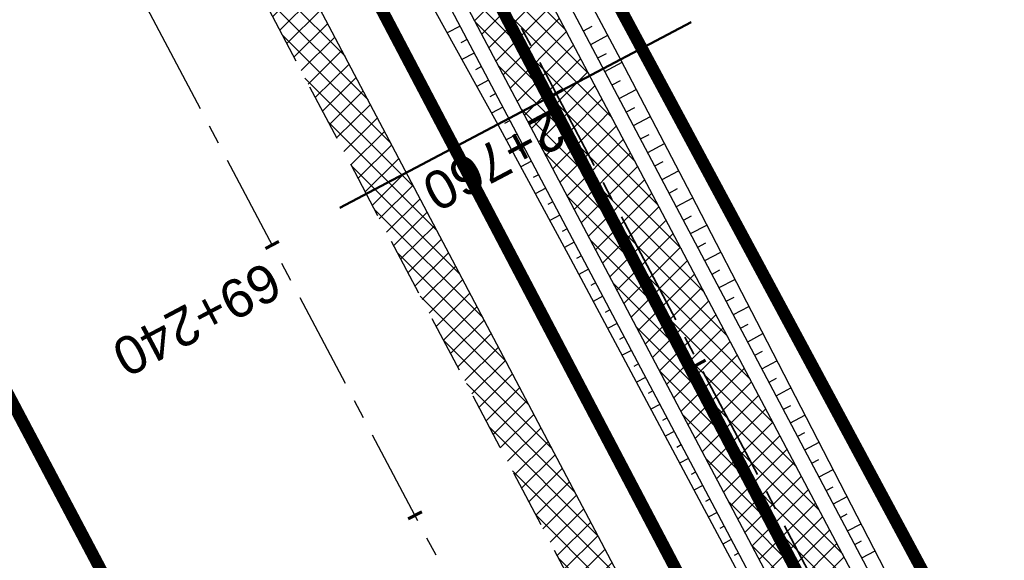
# Model space of a CAD drawing. Header units: metres. Extents: x 7529682 to 7533711, y 5721195 to 5727842.
# Tile 47 of 232: x 7530985 to 7531018, y 5725346 to 5725364. Entities that reach past the tile are written whole.
import ezdxf

# ---------------------------------------------------------------- set-up
doc = ezdxf.new("R2010")
doc.units = ezdxf.units.M
for name, pattern in [('817-dzialki-09-05-04$0$HIDDEN', [0.375, 0.25, -0.125]), ('ACAD_ISO05W100', [33, 24, -3, 0, -3, 0, -3]), ('CENTER', [50.800000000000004, 31.75, -6.35, 6.35, -6.35]), ('CENTER2', [28.575000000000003, 19.05, -3.175, 3.175, -3.175]), ('HIDDEN', [9.524999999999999, 6.35, -3.175])]:
    doc.linetypes.add(name, pattern=pattern)
for name, color, linetype in [('C-DROGI-SYTUACJA', 7, 'Continuous'), ('C-DROGI-SYTUACJA-ETYKIETY', 7, 'Continuous'), ('D-hatch-pobocza', 131, 'Continuous'), ('D-pobocza', 60, 'Continuous'), ('D-rowy', 160, 'Continuous'), ('D-skarpa', 2, 'Continuous'), ('D-skarpa-kreskowanie', 2, 'Continuous')]:
    doc.layers.add(name, color=color, linetype=linetype)
for name, color, linetype, lineweight, true_color in [('D-hatch-ciag-pieszo-rowerowy', 7, 'Continuous', 13, 0xff9f80), ('D-LR-etap-III', 7, '817-dzialki-09-05-04$0$HIDDEN', 50, 0x00008f), ('D-przekroje-pop', 7, 'Continuous', 50, 0x000099)]:
    doc.layers.add(name, color=color, linetype=linetype, lineweight=lineweight, true_color=true_color)
for name, color, linetype, lineweight in [('D-krawędzie', 3, 'Continuous', 30), ('D-obrzeża', 2, 'Continuous', 30), ('D-oś', 10, 'CENTER', 30), ('D-pas-drogowy', 7, 'ACAD_ISO05W100', 50)]:
    doc.layers.add(name, color=color, linetype=linetype, lineweight=lineweight)
doc.layers.add('poprzeczki', color=7, linetype='Continuous', true_color=0x0000c7)
doc.styles.get("Standard").update_dxf_attribs({"font": 'arial.ttf'})
pattern_1 = [(45, (0, 0), (-0.3367596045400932, 0.3367596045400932), []), (135, (0, 0), (-0.3367596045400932, -0.3367596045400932), [])]

# ---------------------------------------------------------------- blocks, each defined once
blk = doc.blocks.new('AeccTickLine')
at = {"color": 0, "linetype": 'ByBlock', "lineweight": -2}
blk.add_line((0, 1), (-3.673819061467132e-16, -1), dxfattribs=at)

msp = doc.modelspace()

# ---------------------------------------------------------------- hatches: boundary and pattern name
at = {"layer": 'D-hatch-ciag-pieszo-rowerowy'}
h = msp.add_hatch(dxfattribs=at)
h.set_pattern_fill('ANSI37', color=256, scale=0.15, style=0)
h.set_pattern_definition(pattern_1)
h.paths.add_polyline_path([(7530966.879462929, 5725432.356719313), (7530965.548938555, 5725432.200093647), (7530999.632559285, 5725367.556271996), (7531003.472406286, 5725360.288630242), (7531004.677325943, 5725360.68387123), (7531000.738279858, 5725368.139266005)])
h.paths.add_polyline_path([(7530965.548938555, 5725432.200093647), (7530964.218414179, 5725432.043467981), (7530998.526838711, 5725366.973277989), (7531002.267486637, 5725359.893389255), (7531003.472406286, 5725360.288630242), (7530999.632559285, 5725367.556271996)])
h = msp.add_hatch(dxfattribs=at)
h.set_pattern_fill('ANSI37', color=256, scale=0.15, style=0)
h.set_pattern_definition(pattern_1)
h.paths.add_polyline_path([(7531004.677325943, 5725360.68387123), (7531003.472406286, 5725360.288630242), (7531020.529814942, 5725328.004235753, 0.004066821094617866), (7531022.844591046, 5725323.708047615), (7531032.807949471, 5725305.571049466, -0.004228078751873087), (7531035.213067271, 5725301.103738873), (7531043.691046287, 5725285.0324603), (7531044.821508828, 5725285.568551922), (7531036.313724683, 5725301.696330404, 0.004228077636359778), (7531033.908607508, 5725306.163639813), (7531023.945058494, 5725324.300984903, -0.004066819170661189), (7531021.630283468, 5725328.597170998)])
h.paths.add_polyline_path([(7531003.472406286, 5725360.288630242), (7531002.267486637, 5725359.893389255), (7531019.429347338, 5725327.41129882, 0.004066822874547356), (7531021.74412444, 5725323.115108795), (7531031.707290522, 5725304.978460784, -0.00422807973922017), (7531034.112408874, 5725300.511149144), (7531042.560583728, 5725284.49636867), (7531043.691046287, 5725285.0324603), (7531035.213067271, 5725301.103738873, 0.004228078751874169), (7531032.807949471, 5725305.571049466), (7531022.844591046, 5725323.708047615, -0.004066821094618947), (7531020.529814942, 5725328.004235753)])
at = {"layer": 'D-hatch-pobocza'}
h = msp.add_hatch(dxfattribs=at)
h.set_pattern_fill('ANSI37', color=256, scale=0.15, style=0)
h.set_pattern_definition(pattern_1)
h.paths.add_polyline_path([(7531057.009999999, 5725246.72), (7531044.19, 5725271.11), (7531030.969999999, 5725296.42), (7531019.37, 5725318.31), (7531007.54, 5725340.71), (7530994.469999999, 5725365.47), (7530982.58, 5725387.65), (7530971.809999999, 5725408.22), (7530959.96, 5725430.76), (7530944.54, 5725460.14), (7530935.92, 5725477.07), (7530923.099999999, 5725500.31), (7530908, 5725529.49), (7530889.658288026, 5725563.375066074), (7530889.585888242, 5725561.256865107), (7530918.171722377, 5725507.178125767), (7530950.162943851, 5725446.305402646), (7530993.419108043, 5725364.264712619), (7531022.766433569, 5725308.719304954), (7531053.80955549, 5725249.872416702), (7531081.165622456, 5725197.874670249), (7531103.902359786, 5725154.540603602), (7531128.123220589, 5725108.448161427), (7531149.321390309, 5725068.209396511), (7531151.44, 5725067.36), (7531152.004139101, 5725067.286014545), (7531141.2, 5725086.69), (7531129.87, 5725108.78), (7531118.46, 5725130.11), (7531107.389999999, 5725151.39), (7531095.36, 5725174.01), (7531083.61, 5725196.49), (7531071.559999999, 5725218.8)])

# ---------------------------------------------------------------- linework, layer by layer
at = {"layer": 'C-DROGI-SYTUACJA', "color": 10, "linetype": 'CENTER2', "lineweight": 35, "ltscale": 0.2}
msp.add_lwpolyline([(7530894.635661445, 5725580.10218264), (7530904.400482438, 5725561.506014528, -0.1127731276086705), (7530906.681458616, 5725552.894425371), (7530906.772838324, 5725550.233635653, 0.1134663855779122), (7530910.232589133, 5725537.243580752), (7530924.3855969, 5725510.468891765), (7530956.378346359, 5725449.593261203), (7530999.632559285, 5725367.556271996), (7531020.529814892, 5725328.004235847, 0.004066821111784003), (7531022.844591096, 5725323.708047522), (7531022.844591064, 5725323.708047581), (7531032.807949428, 5725305.571049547, -0.004228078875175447), (7531035.213067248, 5725301.103738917), (7531059.943841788, 5725254.222853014, -0.00440054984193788)], format="xyb", dxfattribs=at)
at = {"layer": 'D-krawędzie', "linetype": 'HIDDEN', "ltscale": 0.3, "flags": 128}
msp.add_lwpolyline([(7530572.009999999, 5726166.06), (7530620.380949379, 5726072.761487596), (7530641.555222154, 5726032.007915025), (7530660.960861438, 5725995.070069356), (7530689.128213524, 5725941.540167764), (7530707.335918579, 5725907.031820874), (7530725.255781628, 5725873.092686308), (7530743.969545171, 5725837.653904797), (7530770.526708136, 5725787.119408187), (7530787.864146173, 5725754.266918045), (7530809.897571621, 5725712.541613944), (7530824.739035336, 5725684.389287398), (7530840.856259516, 5725653.693092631), (7530860.675070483, 5725616.154465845), (7530865.283000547, 5725607.394015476), (7530878.050274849, 5725583.079962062), (7530918.171722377, 5725507.178125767), (7530950.162943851, 5725446.305402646), (7530993.419108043, 5725364.264712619), (7531022.766433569, 5725308.719304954), (7531053.80955549, 5725249.872416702), (7531081.165622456, 5725197.874670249), (7531103.902359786, 5725154.540603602), (7531128.123220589, 5725108.448161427), (7531149.3, 5725068.249999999), (7531167.380094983, 5725033.766927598), (7531197.164745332, 5724976.987689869), (7531228.151004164, 5724918.034426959), (7531253.152837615, 5724870.491119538), (7531286.7961686, 5724806.653565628), (7531306.739858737, 5724768.664832), (7531335.094443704, 5724714.652299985), (7531357.3191504, 5724672.438740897), (7531373.644908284, 5724641.454376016), (7531392.161870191, 5724605.998675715), (7531418.480331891, 5724555.852756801), (7531439.726902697, 5724515.582472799), (7531468.399107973, 5724461.077223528), (7531491.782023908, 5724416.527754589), (7531531.990296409, 5724339.832565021), (7531557.226635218, 5724291.658956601), (7531569.851546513, 5724267.577443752), (7531591.375556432, 5724226.547822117), (7531610.003879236, 5724191.103071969), (7531616.882991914, 5724177.998849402), (7531629.984986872, 5724153.025496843), (7531641.006768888, 5724132.021778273), (7531664.906257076, 5724087.616922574), (7531677.64401952, 5724064.785715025), (7531683.112433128, 5724054.988140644), (7531686.752875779, 5724048.180044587), (7531695.447538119, 5724031.696667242), (7531703.748818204, 5724015.917210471), (7531709.214143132, 5724005.513965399), (7531719.388607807, 5723986.14687362), (7531726.295217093, 5723973.000144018), (7531732.740794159, 5723960.735633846), (7531735.13, 5723956.19)], dxfattribs=at)
at = {"layer": 'D-LR-etap-III', "ltscale": 10, "flags": 128}
msp.add_lwpolyline([(7531750.474471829, 5723895.103125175, 0.4, 0.4, 0), (7531750.505, 5723895.13, 0.4, 0.4, 0), (7531682.71, 5724022.92, 0.4, 0.4, 0), (7531619.177023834, 5724147.203692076, 0.4, 0.4, 0), (7531592.308960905, 5724198.48863389, 0.4, 0.4, 0), (7531553.263875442, 5724272.918564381, 0.4, 0.4, 0), (7531504.019999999, 5724366.79, 0.4, 0.4, 0), (7531482.09, 5724407.62, 0.4, 0.4, 0), (7531412.350402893, 5724541.182759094, 0.4, 0.4, 0), (7531388.463669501, 5724586.929768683, 0.4, 0.4, 0), (7531345.12, 5724669.94, 0.4, 0.4, 0), (7531127.66, 5725081.67, 0.4, 0.4, 0), (7531059.253139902, 5725211.040795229, 0.4, 0.4, 0), (7531008.007244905, 5725307.953830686, 0.4, 0.4, 0), (7530964.181635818, 5725390.835555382, 0.4, 0.4, 0), (7530914.557354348, 5725484.683561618, 0.4, 0.4, 0), (7530865.243241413, 5725577.493975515, 0.4, 0.4, 0), (7530840.085257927, 5725624.058651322, 0.4, 0.4, 0), (7530802.559525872, 5725694.924584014, 0.4, 0.4, 0), (7530755.54, 5725787.51, 0.4, 0.4, 0), (7530708.717810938, 5725876.303221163, 0.4, 0.4, 0), (7530695.12, 5725902.09, 0.4, 0.4, 0), (7530642.91397006, 5726001.07839487, 0.4, 0.4, 0), (7530634.934723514, 5726016.146615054, 0.4, 0.4, 0), (7530610.820000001, 5726061.929999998, 0.4, 0.4, 0), (7530610.820000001, 5726061.929999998, 0.4, 0.4, 0), (7530607.21, 5726063.51, 0.4, 0.4, 0), (7530597.42, 5726080.68, 0.4, 0.4, 0), (7530591.16, 5726088.44, 0.4, 0.4, 0), (7530581.28, 5726107.21, 0.4, 0.4, 0), (7530571.29, 5726130.56, 0.4, 0.4, 0), (7530549.554994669, 5726171.527317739, 0.4, 0.4, 0), (7530531.014309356, 5726206.473807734, 0.4, 0.4, 0), (7530516.461208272, 5726236.016618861, 0.4, 0.4, 0), (7530500.798929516, 5726266.141265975, 0.4, 0.4, 0), (7530491.349999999, 5726283.94, 0.4, 0.4, 0), (7530482.4, 5726303.41, 0.4, 0.4, 0), (7530482.4, 5726303.41, 0.4, 0.4, 0), (7530450.41, 5726357.28, 0.4, 0.4, 0), (7530397.759396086, 5726458.499907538, 0.4, 0.4, 0), (7530334.707815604, 5726583.664702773, 0.4, 0.4, 0), (7530303.939274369, 5726645.167943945, 0.4, 0.4, 0), (7530300.509779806, 5726651.777515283, 0.4, 0.4, 0), (7530289.213532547, 5726671.966724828, 0.4, 0.4, 0), (7530281.54, 5726685.57, 0.4, 0.4, 0), (7530261.37085633, 5726724.163374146, 0.4, 0.4, 0), (7530254.03, 5726738.21, 0.4, 0.4, 0), (7530197.219999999, 5726845.06, 0.4, 0.4, 0), (7530194.71, 5726849.15, 0.4, 0.4, 0), (7530195.92, 5726850.75, 0.4, 0.4, 0), (7530170.546669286, 5726892.961489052, 0.4, 0.4, 0), (7530143.174718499, 5726945.065838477, 0.4, 0.4, 0), (7530105.059999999, 5727018.32, 0.4, 0.4, 0), (7530100.059999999, 5727027.16, 0.4, 0.4, 0), (7530062.318670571, 5727099.625398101, 0.4, 0.4, 0), (7530015.378537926, 5727189.420463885, 0.4, 0.4, 0), (7529983.207960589, 5727250.206596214, 0.4, 0.4, 0), (7529953.284293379, 5727306.74720398, 0.4, 0.4, 0), (7529900.67053443, 5727406.15903814, 0.4, 0.4, 0), (7529890.630239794, 5727425.131178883, 0.4, 0.4, 0), (7529875.155383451, 5727454.426350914, 0.4, 0.4, 0), (7529857.560096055, 5727487.787346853, 0.4, 0.4, 0), (7529835.194401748, 5727530.19312405, 0.4, 0.4, 0), (7529811.740544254, 5727574.662079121, 0.4, 0.4, 0), (7529792.101859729, 5727611.922638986, 0.4, 0.4, 0), (7529768.066117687, 5727657.469613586, 0.4, 0.4, 0), (7529755.210566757, 5727682.131373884, 0.4, 0.4, 0), (7529753.309999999, 5727681.13, 0.4, 0.4, 0), (7529739.21, 5727707.77, 0.4, 0.4, 0), (7529735.394745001, 5727711.251990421, 0.4, 0.4, 0), (7529725.42, 5727730.2, 0.4, 0.4, 0), (7529723.55, 5727729.88, 0.4, 0.4, 0), (7529695.566668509, 5727782.932080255, 0.4, 0.4, 0), (7529717.67971874, 5727794.024357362, 0.4, 0.4, 0), (7529736.274870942, 5727758.647400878, 0.4, 0.4, 0), (7529736.274870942, 5727758.647400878, 0.4, 0.4, 0), (7529744.511003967, 5727750.406106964, 0.4, 0.4, 0), (7529744.511003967, 5727750.406106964, 0.4, 0.4, 0), (7529750.282568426, 5727738.549848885, 0.4, 0.4, 0), (7529777.108510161, 5727687.569424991, 0.4, 0.4, 0), (7529796.51537536, 5727651.329932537, 0.4, 0.4, 0), (7529814.937945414, 5727616.793170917, 0.4, 0.4, 0), (7529839.006722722, 5727572.303976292, 0.4, 0.4, 0), (7529860.617626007, 5727532.509108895, 0.4, 0.4, 0), (7529882.348967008, 5727491.504261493, 0.4, 0.4, 0), (7529904.865139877, 5727449.096370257, 0.4, 0.4, 0), (7529920.747384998, 5727418.884773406, 0.4, 0.4, 0), (7529946.676504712, 5727368.547487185, 0.4, 0.4, 0), (7529972.024701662, 5727320.573310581, 0.4, 0.4, 0), (7529987.740014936, 5727290.153392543, 0.4, 0.4, 0), (7529996.497385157, 5727273.661630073, 0.4, 0.4, 0), (7530017.541471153, 5727234.202689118, 0.4, 0.4, 0), (7530033.053657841, 5727204.864166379, 0.4, 0.4, 0), (7530051.622983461, 5727170.222745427, 0.4, 0.4, 0), (7530069.276612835, 5727137.015751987, 0.4, 0.4, 0), (7530089.385386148, 5727097.533639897, 0.4, 0.4, 0), (7530109.712512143, 5727060.746615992, 0.4, 0.4, 0), (7530136.769722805, 5727011.640131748, 0.4, 0.4, 0), (7530162.446686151, 5726962.743777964, 0.4, 0.4, 0), (7530187.674104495, 5726916.992101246, 0.4, 0.4, 0), (7530207.820739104, 5726879.335323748, 0.4, 0.4, 0), (7530230.625609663, 5726834.518686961, 0.4, 0.4, 0), (7530262.288093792, 5726776.61832811, 0.4, 0.4, 0), (7530277.509672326, 5726760.213143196, 0.4, 0.4, 0), (7530286.036865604, 5726744.106684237, 0.4, 0.4, 0), (7530288.097472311, 5726735.884066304, 0.4, 0.4, 0), (7530290.393870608, 5726725.046963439, 0.4, 0.4, 0), (7530296.17664807, 5726713.582980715, 0.4, 0.4, 0), (7530302.726195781, 5726701.18226779, 0.4, 0.4, 0), (7530325.685047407, 5726657.466383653, 0.4, 0.4, 0), (7530343.243978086, 5726623.648592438, 0.4, 0.4, 0), (7530360.229820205, 5726591.746871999, 0.4, 0.4, 0), (7530383.20855044, 5726548.059469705, 0.4, 0.4, 0), (7530406.017875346, 5726503.605514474, 0.4, 0.4, 0), (7530427.464919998, 5726462.620289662, 0.4, 0.4, 0), (7530447.9278544, 5726424.388014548, 0.4, 0.4, 0), (7530471.126878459, 5726379.920667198, 0.4, 0.4, 0), (7530490.501003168, 5726343.033350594, 0.4, 0.4, 0), (7530509.499458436, 5726306.733076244, 0.4, 0.4, 0), (7530529.890269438, 5726267.244072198, 0.4, 0.4, 0), (7530543.852446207, 5726238.990319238, 0.4, 0.4, 0), (7530554.808897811, 5726218.943990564, 0.4, 0.4, 0), (7530559.027108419, 5726212.223286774, 0.4, 0.4, 0), (7530563.060988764, 5726206.409670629, 0.4, 0.4, 0), (7530566.93354971, 5726200.463543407, 0.4, 0.4, 0), (7530569.771022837, 5726194.901501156, 0.4, 0.4, 0), (7530571.47319415, 5726191.282350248, 0.4, 0.4, 0), (7530572.839142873, 5726188.024533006, 0.4, 0.4, 0), (7530575.295071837, 5726182.034664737, 0.4, 0.4, 0), (7530579.736851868, 5726173.306070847, 0.4, 0.4, 0), (7530583.3, 5726167.41, 0.4, 0.4, 0), (7530593.4, 5726163.33, 0.4, 0.4, 0), (7530598.618375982, 5726155.264489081, 0.4, 0.4, 0), (7530608.258304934, 5726140.497132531, 0.4, 0.4, 0), (7530603.269999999, 5726136.83, 0.4, 0.4, 0), (7530606.53, 5726131.84, 0.4, 0.4, 0), (7530604.239057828, 5726124.21679044, 0.4, 0.4, 0), (7530605.847136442, 5726121.630127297, 0.4, 0.4, 0), (7530608.971611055, 5726116.164124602, 0.4, 0.4, 0), (7530618.114293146, 5726097.791111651, 0.4, 0.4, 0), (7530651.213125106, 5726034.959524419, 0.4, 0.4, 0), (7530670.243741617, 5725998.61095082, 0.4, 0.4, 0), (7530698.075474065, 5725945.952624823, 0.4, 0.4, 0), (7530716.505955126, 5725911.3051464, 0.4, 0.4, 0), (7530735.223454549, 5725875.667401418, 0.4, 0.4, 0), (7530752.504235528, 5725842.154920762, 0.4, 0.4, 0), (7530778.310652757, 5725793.501254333, 0.4, 0.4, 0), (7530797.499961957, 5725756.381811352, 0.4, 0.4, 0), (7530812.518974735, 5725728.28874362, 0.4, 0.4, 0), (7530820.039295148, 5725713.160404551, 0.4, 0.4, 0), (7530822.422446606, 5725710.193574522, 0.4, 0.4, 0), (7530833.154893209, 5725688.800634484, 0.4, 0.4, 0), (7530849.629354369, 5725656.158601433, 0.4, 0.4, 0), (7530867.98290276, 5725621.963939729, 0.4, 0.4, 0), (7530872.629809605, 5725612.88760475, 0.4, 0.4, 0), (7530880.354488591, 5725597.594500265, 0.4, 0.4, 0), (7530883.839446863, 5725593.389159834, 0.4, 0.4, 0), (7530891.782113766, 5725587.763349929, 0.4, 0.4, 0), (7530895.038670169, 5725584.280746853, 0.4, 0.4, 0), (7530897.033644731, 5725580.941110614, 0.4, 0.4, 0), (7530900.951646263, 5725579.945856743, 0.4, 0.4, 0), (7530904.80970798, 5725571.977328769, 0.4, 0.4, 0), (7530903.682362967, 5725568.566434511, 0.4, 0.4, 0), (7530908.900614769, 5725558.844845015, 0.4, 0.4, 0), (7530910.252030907, 5725545.671606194, 0.4, 0.4, 0), (7530912.872986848, 5725538.645543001, 0.4, 0.4, 0), (7530945.278171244, 5725478.464284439, 0.4, 0.4, 0), (7530959.692318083, 5725450.24628822, 0.4, 0.4, 0), (7531002.82670893, 5725368.192370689, 0.4, 0.4, 0), (7531044.703532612, 5725290.314293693, 0.4, 0.4, 0), (7531064.098839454, 5725253.212562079, 0.4, 0.4, 0), (7531083.010253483, 5725216.677517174, 0.4, 0.4, 0), (7531113.013137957, 5725158.465613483, 0.4, 0.4, 0), (7531137.364304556, 5725113.07076138, 0.4, 0.4, 0), (7531150.830830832, 5725086.711759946, 0.4, 0.4, 0), (7531159.745663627, 5725076.640848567, 0.4, 0.4, 0), (7531166.309999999, 5725074.58, 0.4, 0.4, 0), (7531172.29, 5725062.58, 0.4, 0.4, 0), (7531170.589828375, 5725055.605912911, 0.4, 0.4, 0), (7531173.732823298, 5725044.080706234, 0.4, 0.4, 0), (7531215.342008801, 5724964.859648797, 0.4, 0.4, 0), (7531238.054496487, 5724921.684649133, 0.4, 0.4, 0), (7531262.389821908, 5724875.282876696, 0.4, 0.4, 0), (7531295.587160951, 5724811.265731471, 0.4, 0.4, 0), (7531348.487908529, 5724712.362812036, 0.4, 0.4, 0), (7531363.740817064, 5724682.68394264, 0.4, 0.4, 0), (7531366.986905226, 5724675.865317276, 0.4, 0.4, 0), (7531382.541261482, 5724646.110625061, 0.4, 0.4, 0), (7531401.299165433, 5724610.874551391, 0.4, 0.4, 0), (7531428.964837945, 5724558.862274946, 0.4, 0.4, 0), (7531449.111202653, 5724520.397801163, 0.4, 0.4, 0), (7531477.292992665, 5724465.831467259, 0.4, 0.4, 0), (7531500.996290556, 5724421.112506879, 0.4, 0.4, 0), (7531512.121834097, 5724400.549045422, 0.4, 0.4, 0), (7531513.78163794, 5724396.757451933, 0.4, 0.4, 0), (7531526.32, 5724379.39, 0.4, 0.4, 0), (7531566.783642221, 5724302.73628205, 0.4, 0.4, 0), (7531578.579156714, 5724282.774819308, 0.4, 0.4, 0), (7531584.232619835, 5724273.111246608, 0.4, 0.4, 0), (7531590.109283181, 5724263.508189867, 0.4, 0.4, 0), (7531593.027899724, 5724258.771479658, 0.4, 0.4, 0), (7531595.711841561, 5724254.226824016, 0.4, 0.4, 0), (7531601.659976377, 5724243.898197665, 0.4, 0.4, 0), (7531606.097733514, 5724235.986407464, 0.4, 0.4, 0), (7531609.382207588, 5724230.799061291, 0.4, 0.4, 0), (7531611.580260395, 5724227.671180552, 0.4, 0.4, 0), (7531612.707802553, 5724225.86410867, 0.4, 0.4, 0), (7531618.665224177, 5724214.480919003, 0.4, 0.4, 0), (7531619.885522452, 5724212.333950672, 0.4, 0.4, 0), (7531620.931818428, 5724210.787064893, 0.4, 0.4, 0), (7531623.518605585, 5724207.111542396, 0.4, 0.4, 0), (7531626.143926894, 5724203.61306897, 0.4, 0.4, 0), (7531632.022984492, 5724196.485954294, 0.4, 0.4, 0), (7531653.949089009, 5724152.617641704, 0.4, 0.4, 0), (7531656.750690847, 5724143.103797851, 0.4, 0.4, 0), (7531659.61440691, 5724133.254504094, 0.4, 0.4, 0), (7531661.627147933, 5724128.646047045, 0.4, 0.4, 0.01093811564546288), (7531674.314987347, 5724101.43546424, 0.4, 0.4, 0), (7531685.137626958, 5724081.408252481, 0.4, 0.4, 0), (7531692.159945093, 5724066.277333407, 0.4, 0.4, 0), (7531699.662164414, 5724051.388120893, 0.4, 0.4, 0), (7531704.480624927, 5724040.808561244, 0.4, 0.4, 0), (7531704.480624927, 5724040.808561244, 0.4, 0.4, 0), (7531704.401251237, 5724037.368913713, 0.4, 0.4, 0), (7531720.383609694, 5724003.441317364, 0.4, 0.4, 0), (7531728.79890528, 5723986.206298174, 0.4, 0.4, 0), (7531733.237926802, 5723977.192631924, 0.4, 0.4, 0), (7531736.750027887, 5723969.505210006, 0.4, 0.4, 0), (7531737.336143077, 5723968.518916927, 0.4, 0.4, 0), (7531738.285051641, 5723967.699360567, 0.4, 0.4, 0), (7531742.180915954, 5723962.346428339, 0.4, 0.4, 0), (7531744.286141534, 5723958.615526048, 0.4, 0.4, 0), (7531755.393260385, 5723944.192617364, 0.4, 0.4, 0), (7531758.69, 5723936.76, 0.4, 0.4, 0), (7531780.08, 5723929.25, 0.4, 0.4, 0), (7531792.611989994, 5723906.337708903, 0.4, 0.4, 0), (7531792.611989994, 5723906.337708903, 0.4, 0.4, 0), (7531756.962094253, 5723883.055323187, 0.4, 0.4, 0), (7531750.46, 5723895.130000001, 0.4, 0.4, 0), (7531750.46, 5723895.130000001, 0, 0, 0)], format="xyseb", dxfattribs=at)
at = {"layer": 'D-obrzeża'}
for points in [[(7531061.054571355, 5725254.796351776), (7531036.313724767, 5725301.696330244, 0.00422807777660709), (7531033.908607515, 5725306.163639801), (7531023.945058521, 5725324.300984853, -0.004066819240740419), (7531021.630283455, 5725328.597171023), (7531000.738279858, 5725368.139266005), (7530957.484457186, 5725450.175515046), (7530925.491402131, 5725511.051727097), (7530911.471989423, 5725537.573680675, -0.1134663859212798), (7530908.012238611, 5725550.563735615), (7530907.842509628, 5725555.505895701, 0.1127731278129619), (7530906.702021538, 5725559.81169029), (7530903.597432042, 5725565.724084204, -0.1193449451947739), (7530903.024418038, 5725568.006637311), (7530902.989962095, 5725572.112457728)], [(7530898.536909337, 5725569.983891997), (7530903.161020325, 5725561.177714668, -0.1127731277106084), (7530905.441996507, 5725552.566125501), (7530905.533438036, 5725549.903535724, 0.1134663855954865), (7530908.993188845, 5725536.913480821), (7530923.27979167, 5725509.886056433), (7530955.272235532, 5725449.011007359), (7530998.526838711, 5725366.973277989), (7531019.429347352, 5725327.411298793, 0.004066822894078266), (7531021.744124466, 5725323.115108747), (7531031.707290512, 5725304.978460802, -0.004228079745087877), (7531034.112408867, 5725300.511149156), (7531058.833112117, 5725253.649354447, -0.004400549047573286)]]:
    msp.add_lwpolyline(points, format="xyb", dxfattribs=at)
at = {"layer": 'D-oś', "ltscale": 0.1}
msp.add_lwpolyline([(7531488.682972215, 5724414.901138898), (7531465.30154836, 5724459.447768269), (7531436.630334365, 5724513.951133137), (7531415.382990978, 5724554.222881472), (7531389.061122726, 5724604.375291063), (7531370.54547166, 5724639.828481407), (7531354.22214964, 5724670.808223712), (7531331.99647235, 5724713.023626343), (7531303.640952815, 5724767.037938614), (7531283.698553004, 5724805.024214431), (7531250.055061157, 5724868.862076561), (7531225.052886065, 5724916.406033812), (7531194.065303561, 5724975.361817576), (7531164.280332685, 5725032.141666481), (7531146.201824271, 5725066.621712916), (7531125.025790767, 5725106.818458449), (7531100.803065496, 5725152.914450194), (7531078.067230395, 5725196.24679728), (7531050.712974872, 5725248.241100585), (7531019.671816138, 5725307.084268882), (7530990.323090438, 5725362.632329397), (7530947.065833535, 5725444.675091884), (7530915.075467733, 5725505.546186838), (7530874.953735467, 5725581.448561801)], dxfattribs=at)
at = {"layer": 'D-pas-drogowy', "ltscale": 0.2, "flags": 128}
msp.add_lwpolyline([(7531633.018560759, 5724182.834272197, 0.4, 0.4, 0), (7531617.558899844, 5724211.608162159, 0.4, 0.4, 0), (7531566.783642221, 5724302.73628205, 0.4, 0.4, 0), (7531538.419082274, 5724356.469679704, 0.4, 0.4, 0), (7531526.32, 5724379.39, 0.4, 0.4, 0), (7531516.102085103, 5724393.607319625, 0.4, 0.4, 0.001485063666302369), (7531513.78037409, 5724396.837773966, 0.4, 0.4, 0), (7531501.87, 5724413.41, 0.4, 0.4, 0), (7531474.926107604, 5724464.507896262, 0.4, 0.4, 0), (7531446.200436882, 5724518.992313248, 0.4, 0.4, 0), (7531424.962185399, 5724559.262257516, 0.4, 0.4, 0), (7531398.444460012, 5724609.565801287, 0.4, 0.4, 0), (7531379.647455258, 5724645.216004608, 0.4, 0.4, 0), (7531365.23, 5724672.56, 0.4, 0.4, 0), (7531341.305752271, 5724717.915356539, 0.4, 0.4, 0), (7531312.899996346, 5724771.788898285, 0.4, 0.4, 0), (7531292.590923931, 5724810.306502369, 0.4, 0.4, 0), (7531259.391619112, 5724873.271351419, 0.4, 0.4, 0), (7531233.740401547, 5724921.922582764, 0.4, 0.4, 0), (7531203.072738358, 5724980.092044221, 0.4, 0.4, 0), (7531173.471398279, 5725036.225177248, 0.4, 0.4, 0), (7531168.269999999, 5725046.09, 0.4, 0.4, 0), (7531172.29, 5725062.58, 0.4, 0.4, 0), (7531166.309999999, 5725074.58, 0.4, 0.4, 0), (7531150.32, 5725079.6, 0.4, 0.4, 0), (7531141.5, 5725096.43, 0.4, 0.4, 0), (7531109.311735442, 5725157.814415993, 0.4, 0.4, 0), (7531086.641300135, 5725201.047918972, 0.4, 0.4, 0), (7531059.198258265, 5725253.383662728, 0.4, 0.4, 0), (7531028.206828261, 5725312.48946212, 0.4, 0.4, 0), (7530999.104694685, 5725367.990143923, 0.4, 0.4, 0), (7530956.247527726, 5725449.724815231, 0.4, 0.4, 0), (7530924.397774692, 5725510.463768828, 0.4, 0.4, 0), (7530897.509999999, 5725561.74, 0.4, 0.4, 0), (7530894.46, 5725566.14, 0.4, 0.4, 0), (7530892.16, 5725570.49, 0.4, 0.4, 0), (7530869.362688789, 5725613.307018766, 0.4, 0.4, 0), (7530861.693971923, 5725627.704613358, 0.4, 0.4, 0), (7530852.74, 5725644.52, 0.4, 0.4, 0), (7530831.509999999, 5725684.2, 0.4, 0.4, 0), (7530811.13, 5725722.52, 0.4, 0.4, 0), (7530792.3476413, 5725757.940652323, 0.4, 0.4, 0), (7530768.03, 5725803.8, 0.4, 0.4, 0), (7530748.768542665, 5725840.178507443, 0.4, 0.4, 0), (7530727.7, 5725879.97, 0.4, 0.4, 0), (7530712.0981582, 5725909.54523909, 0.4, 0.4, 0), (7530693.644105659, 5725944.645156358, 0.4, 0.4, 0), (7530665.702224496, 5725997.538976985, 0.4, 0.4, 0), (7530641.759999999, 5726042.88, 0.4, 0.4, 0), (7530616.5, 5726091.48, 0.4, 0.4, 0), (7530604.628439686, 5726114.319880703, 0.4, 0.4, -0.007762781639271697), (7530602.5, 5726118.43, 0.4, 0.4, 0), (7530603.992037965, 5726123.394821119, 0.4, 0.4, 0), (7530606.53, 5726131.84, 0.4, 0.4, 0), (7530603.269999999, 5726136.83, 0.4, 0.4, 0), (7530593.775620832, 5726151.368713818, 0.4, 0.4, 0), (7530590.202637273, 5726156.84001263, 0.4, 0.4, 0), (7530583.3, 5726167.41, 0.4, 0.4, 0), (7530580.578343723, 5726170.427567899, 0.4, 0.4, 0), (7530575.849999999, 5726175.67, 0.4, 0.4, 0), (7530569.009999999, 5726186.66, 0.4, 0.4, 0), (7530562.555322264, 5726199.189409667, 0.4, 0.4, 0), (7530555.67, 5726211.39, 0.4, 0.4, 0), (7530548.29, 5726224.23, 0.4, 0.4, 0), (7530540.58, 5726237.71, 0.4, 0.4, 0), (7530532.679999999, 5726252.65, 0.4, 0.4, 0), (7530524.059999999, 5726269.35, 0.4, 0.4, 0), (7530502.82, 5726309.91, 0.4, 0.4, 0), (7530488.83, 5726336.63, 0.4, 0.4, 0), (7530466.03, 5726380.16, 0.4, 0.4, 0), (7530438.469999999, 5726432.77, 0.4, 0.4, 0), (7530424.53, 5726459.09, 0.4, 0.4, 0), (7530401.63, 5726502.97, 0.4, 0.4, 0), (7530383.38, 5726538.06, 0.4, 0.4, 0), (7530353.969999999, 5726593.52, 0.4, 0.4, 0), (7530338.469999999, 5726622.74, 0.4, 0.4, 0), (7530322.009999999, 5726653.88, 0.4, 0.4, 0), (7530297.54, 5726700.33, 0.4, 0.4, 0), (7530287.38, 5726719.6, 0.4, 0.4, 0), (7530285.94993921, 5726722.315508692, 0.4, 0.4, 0), (7530280.259999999, 5726733.12, 0.4, 0.4, 0), (7530266.73, 5726758.74, 0.4, 0.4, 0), (7530260.42, 5726770.47, 0.4, 0.4, 0), (7530253.25, 5726783.82, 0.4, 0.4, 0), (7530244.95, 5726799.33, 0.4, 0.4, 0), (7530239.389999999, 5726808.49, 0.4, 0.4, 0), (7530238.29, 5726807.9, 0.4, 0.4, 0), (7530218.11, 5726850.67, 0.4, 0.4, 0), (7530175.906646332, 5726928.168028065, 0.4, 0.4, 0), (7530096.679999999, 5727076.15, 0.4, 0.4, 0), (7530094.679999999, 5727079.89, 0.4, 0.4, 0), (7530064.59693469, 5727135.522637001, 0.4, 0.4, 0), (7530046.730970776, 5727168.8921561, 0.4, 0.4, 0), (7530025.803045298, 5727208.461374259, 0.4, 0.4, 0), (7530012.846501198, 5727232.979315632, 0.4, 0.4, 0), (7529994.15, 5727268.45, 0.4, 0.4, 0), (7529981.670868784, 5727291.93018666, 0.4, 0.4, 0), (7529949.889999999, 5727351.73, 0.4, 0.4, 0), (7529924.75, 5727399.03, 0.4, 0.4, 0), (7529915.515824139, 5727417.099754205, 0.4, 0.4, 0), (7529885.83, 5727475.19, 0.4, 0.4, 0), (7529862.559999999, 5727519.97, 0.4, 0.4, 0), (7529852.984923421, 5727538.191086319, 0.4, 0.4, 0), (7529836.513084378, 5727569.51130111, 0.4, 0.4, 0), (7529815.36890814, 5727609.140983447, 0.4, 0.4, 0), (7529792.795203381, 5727651.247499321, 0.4, 0.4, 0), (7529774.199114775, 5727685.858348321, 0.4, 0.4, 0), (7529746.966026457, 5727736.059440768, 0.4, 0.4, 0), (7529733.92, 5727757.62, 0.4, 0.4, 0), (7529708.607472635, 5727806.388536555, 0.4, 0.4, 0), (7529688.491967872, 5727796.344621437, 0.4, 0.4, 0), (7529723.55, 5727729.88, 0.4, 0.4, 0), (7529725.42, 5727730.2, 0.4, 0.4, 0), (7529735.38, 5727711.28, 0.4, 0.4, 0), (7529739.21, 5727707.77, 0.4, 0.4, 0), (7529753.309999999, 5727681.13, 0.4, 0.4, 0), (7529755.178396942, 5727682.114424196, 0.4, 0.4, 0), (7529792.101859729, 5727611.922638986, 0.4, 0.4, 0), (7529811.740544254, 5727574.662079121, 0.4, 0.4, 0), (7529835.194401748, 5727530.19312405, 0.4, 0.4, 0), (7529857.560096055, 5727487.787346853, 0.4, 0.4, 0), (7529875.155383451, 5727454.426350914, 0.4, 0.4, 0), (7529890.630239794, 5727425.131178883, 0.4, 0.4, 0), (7529900.67053443, 5727406.15903814, 0.4, 0.4, 0), (7529953.284293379, 5727306.74720398, 0.4, 0.4, 0), (7529983.207960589, 5727250.206596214, 0.4, 0.4, 0), (7530015.378537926, 5727189.420463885, 0.4, 0.4, 0), (7530062.318670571, 5727099.625398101, 0.4, 0.4, 0), (7530100.059999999, 5727027.16, 0.4, 0.4, 0), (7530105.059999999, 5727018.32, 0.4, 0.4, 0), (7530143.174718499, 5726945.065838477, 0.4, 0.4, 0), (7530170.546669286, 5726892.961489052, 0.4, 0.4, 0), (7530195.92, 5726850.75, 0.4, 0.4, 0), (7530194.71, 5726849.15, 0.4, 0.4, 0), (7530197.219999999, 5726845.06, 0.4, 0.4, 0), (7530254.03, 5726738.21, 0.4, 0.4, 0), (7530261.37085633, 5726724.163374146, 0.4, 0.4, 0), (7530281.54, 5726685.57, 0.4, 0.4, 0), (7530289.213532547, 5726671.966724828, 0.4, 0.4, 0), (7530300.509779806, 5726651.777515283, 0.4, 0.4, 0), (7530303.939274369, 5726645.167943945, 0.4, 0.4, 0), (7530334.707815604, 5726583.664702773, 0.4, 0.4, 0), (7530397.759396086, 5726458.499907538, 0.4, 0.4, 0), (7530450.41, 5726357.28, 0.4, 0.4, 0), (7530482.4, 5726303.41, 0.4, 0.4, 0), (7530483.687990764, 5726301.003383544, 0.4, 0.4, 0), (7530491.349999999, 5726283.94, 0.4, 0.4, 0), (7530512.67, 5726243.78, 0.4, 0.4, 0), (7530529.429999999, 5726209.46, 0.4, 0.4, 0), (7530571.29, 5726130.56, 0.4, 0.4, 0), (7530581.28, 5726107.21, 0.4, 0.4, 0), (7530591.16, 5726088.44, 0.4, 0.4, 0), (7530597.42, 5726080.68, 0.4, 0.4, 0), (7530607.21, 5726063.51, 0.4, 0.4, 0), (7530610.820000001, 5726061.929999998, 0.4, 0.4, 0), (7530634.934723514, 5726016.146615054, 0.4, 0.4, 0), (7530642.91397006, 5726001.07839487, 0.4, 0.4, 0), (7530695.12, 5725902.09, 0.4, 0.4, 0), (7530708.717810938, 5725876.303221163, 0.4, 0.4, 0), (7530755.54, 5725787.51, 0.4, 0.4, 0), (7530802.559525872, 5725694.924584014, 0.4, 0.4, 0), (7530840.085257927, 5725624.058651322, 0.4, 0.4, 0), (7530865.243241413, 5725577.493975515, 0.4, 0.4, 0), (7530914.557354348, 5725484.683561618, 0.4, 0.4, 0), (7530964.181635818, 5725390.835555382, 0.4, 0.4, 0), (7531008.007244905, 5725307.953830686, 0.4, 0.4, 0), (7531059.253139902, 5725211.040795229, 0.4, 0.4, 0), (7531127.66, 5725081.67, 0.4, 0.4, 0), (7531345.12, 5724669.94, 0.4, 0.4, 0), (7531388.463669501, 5724586.929768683, 0.4, 0.4, 0), (7531412.350402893, 5724541.182759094, 0.4, 0.4, 0), (7531482.09, 5724407.62, 0.4, 0.4, 0), (7531504.019999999, 5724366.79, 0.4, 0.4, 0), (7531519.374444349, 5724337.520497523, 0.4, 0.4, 0), (7531563.748815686, 5724252.931583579, 0.4, 0.4, 0), (7531602.175111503, 5724179.681224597, 0.4, 0.4, 0), (7531619.177023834, 5724147.203692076, 0.4, 0.4, 0), (7531625.038493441, 5724135.63500206, 0.4, 0.4, 0), (7531656.796442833, 5724073.31633882, 0.4, 0.4, 0), (7531675.12, 5724037.36, 0.4, 0.4, 0), (7531682.71, 5724022.92, 0.4, 0.4, 0), (7531705.565196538, 5723979.810545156, 0.4, 0.4, 0), (7531736.605941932, 5723921.261514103, 0.4, 0.4, 0), (7531750.46, 5723895.130000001, 0.4, 0.4, 0), (7531740.769999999, 5723886.56, 0.4, 0.4, 0), (7531732.86, 5723885, 0.4, 0.4, 0), (7531722.179999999, 5723887.77, 0.4, 0.4, 0), (7531729.87, 5723862.17, 0.4, 0.4, 0), (7531742.92, 5723861.93, 0.4, 0.4, 0), (7531763.71, 5723859.52, 0.4, 0.4, 0), (7531768.42, 5723854.12, 0.4, 0.4, 0), (7531787.42, 5723817.97, 0.4, 0.4, 0), (7531795.57, 5723809.82, 0.4, 0.4, 0), (7531816.346897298, 5723819.850397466, 0.4, 0.4, 0), (7531816.346897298, 5723819.850397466, 0.4, 0.4, 0), (7531805.059999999, 5723843.23, 0.4, 0.4, 0), (7531803.61, 5723886.23, 0.4, 0.4, 0), (7531803.61, 5723886.23, 0.4, 0.4, 0), (7531780.08, 5723929.25, 0.4, 0.4, 0), (7531758.69, 5723936.76, 0.4, 0.4, 0), (7531749.3590272, 5723946.412126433, 0.4, 0.4, 0), (7531742.71, 5723953.29, 0.4, 0.4, 0), (7531735.177368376, 5723967.877529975, 0.4, 0.4, 0), (7531722.37, 5723992.68, 0.4, 0.4, 0), (7531705.041669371, 5724030.885563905, 0.4, 0.4, 0), (7531699.469999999, 5724043.17, 0.4, 0.4, 0), (7531692.69, 5724058.11, 0.4, 0.4, 0), (7531679.672010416, 5724084.016803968, 0.4, 0.4, 0), (7531674.55, 5724094.21, 0.4, 0.4, 0), (7531666.633166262, 5724114.002855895, 0.4, 0.4, 0), (7531649, 5724153.82, 0.4, 0.4, 0), (7531641.49, 5724149.34, 0.4, 0.4, 0), (7531626.04, 5724179.34, 0.4, 0.4, 0), (7531633.03, 5724182.84, 0, 0, 0)], format="xyseb", dxfattribs=at)
at = {"layer": 'D-pobocza'}
for points in [[(7530898.085477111, 5725569.768106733), (7530902.718339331, 5725560.945263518, -0.1127731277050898), (7530904.942291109, 5725552.54896408), (7530905.03767792, 5725549.771495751, 0.1134663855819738), (7530908.49742873, 5725536.78144085), (7530922.837469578, 5725509.652922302), (7530954.829791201, 5725448.778105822), (7530998.084550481, 5725366.740080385), (7531018.989160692, 5725327.174123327, 0.004066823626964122), (7531021.303938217, 5725322.877932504), (7531031.267026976, 5725304.74142525, -0.004228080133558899), (7531033.672145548, 5725300.274113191), (7531058.388820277, 5725253.419954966, -0.004400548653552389)], [(7531158.230593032, 5725075.999457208, 0.06860366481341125), (7531155.843939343, 5725079.32943972), (7531152.679666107, 5725082.666348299, -0.07520123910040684), (7531147.548440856, 5725090.027901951), (7531137.930676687, 5725109.508145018, 0.008928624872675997), (7531133.017012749, 5725119.028381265), (7531111.671163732, 5725158.634392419), (7531088.932509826, 5725201.97211209), (7531075.530910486, 5725227.445546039, -0.004122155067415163), (7531073.263999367, 5725231.84202148), (7531063.921480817, 5725250.33371218, 0.004400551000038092), (7531061.498863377, 5725255.025750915), (7531036.753990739, 5725301.933361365, 0.00422807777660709), (7531034.348873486, 5725306.400670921), (7531024.385244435, 5725324.538161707, -0.004066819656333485), (7531022.070469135, 5725328.834348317), (7531001.180368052, 5725368.372842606), (7530957.926901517, 5725450.408416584), (7530925.933724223, 5725511.284861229), (7530911.967749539, 5725537.705720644, -0.1134663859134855), (7530908.507998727, 5725550.695775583), (7530908.342215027, 5725555.523057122, 0.1127731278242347), (7530907.144702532, 5725560.04414144), (7530903.026881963, 5725567.886137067)]]:
    msp.add_lwpolyline(points, format="xyb", dxfattribs=at)
msp.add_lwpolyline([(7531149.321390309, 5725068.209396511), (7531151.44, 5725067.36), (7531152.004139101, 5725067.286014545), (7531141.2, 5725086.69), (7531129.87, 5725108.78), (7531118.46, 5725130.11), (7531107.389999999, 5725151.39), (7531095.36, 5725174.01), (7531083.61, 5725196.49), (7531071.559999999, 5725218.8), (7531057.009999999, 5725246.72), (7531044.19, 5725271.11), (7531030.969999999, 5725296.42), (7531019.37, 5725318.31), (7531007.54, 5725340.71), (7530994.469999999, 5725365.47), (7530982.58, 5725387.65), (7530971.809999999, 5725408.22), (7530959.96, 5725430.76), (7530944.54, 5725460.14), (7530935.92, 5725477.07), (7530923.099999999, 5725500.31), (7530908, 5725529.49), (7530889.658288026, 5725563.375066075)], dxfattribs=at)
at = {"layer": 'D-przekroje-pop', "extrusion": (-0.4671531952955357, 0.8841763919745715, 0), "elevation": 1544097.42565101}
msp.add_lwpolyline([(-9333360.831231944, 0), (-9333355.831231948, 0), (-9333347.831231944, 0)], dxfattribs=at)
at = {"layer": 'D-rowy', "linetype": 'HIDDEN', "ltscale": 0.1, "const_width": 0.4, "flags": 128}
msp.add_lwpolyline([(7531149.9, 5725074.79), (7531149.9, 5725074.79), (7531138.641064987, 5725096.213928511), (7531118.877356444, 5725133.871305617), (7531109.576916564, 5725151.722126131), (7531096.94820068, 5725175.105976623), (7531083.448758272, 5725201.131248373), (7531075.375142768, 5725216.126263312), (7531058.982938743, 5725247.128653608), (7531038.532495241, 5725286.309070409), (7531017.625879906, 5725325.253628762), (7530968.704097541, 5725418.289077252), (7530946.217976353, 5725461.539419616)], dxfattribs=at)
at = {"layer": 'D-skarpa', "linetype": 'Continuous'}
for points in [[(7531002.600790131, 5725367.019903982), (7531004.947661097, 5725362.604889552), (7531007.259278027, 5725358.171248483), (7531009.55490053, 5725353.729156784), (7531014.143781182, 5725344.843724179), (7531016.458653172, 5725340.411802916), (7531018.839554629, 5725336.014768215), (7531021.225962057, 5725331.620642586), (7531022.604171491, 5725329.100218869), (7531022.664977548, 5725328.989085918), (7531023.623778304, 5725327.251627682), (7531024.594241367, 5725325.520872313), (7531024.962384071, 5725324.871433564), (7531026.042229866, 5725322.900335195), (7531028.347944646, 5725318.587931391), (7531030.73527647, 5725314.06888054), (7531033.089767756, 5725309.657530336), (7531034.78051206, 5725306.654654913), (7531035.053968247, 5725306.167976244), (7531036.044532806, 5725304.412772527), (7531037.031899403, 5725302.655266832), (7531037.285967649, 5725302.197242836), (7531042.847657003, 5725292.151316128)], [(7530998.504110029, 5725364.855429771), (7531000.926383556, 5725360.48025394), (7531003.308125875, 5725356.083663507), (7531008.015079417, 5725347.260614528), (7531010.37120553, 5725342.850489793), (7531012.699389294, 5725338.425601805), (7531018.69686495, 5725327.035799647), (7531018.756784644, 5725326.922070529), (7531019.70148336, 5725325.143571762), (7531020.657445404, 5725323.371074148), (7531021.020031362, 5725322.705745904), (7531022.097815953, 5725320.733515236), (7531024.422415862, 5725316.431485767), (7531026.813985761, 5725311.914763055), (7531028.720315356, 5725307.257220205), (7531030.330779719, 5725304.210243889), (7531030.586283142, 5725303.724433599), (7531031.49202195, 5725301.962121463), (7531032.371671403, 5725300.186559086), (7531032.595920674, 5725299.723132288), (7531033.238616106, 5725298.388429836), (7531035.531118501, 5725293.944724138), (7531040.174360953, 5725285.088034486)]]:
    msp.add_lwpolyline(points, dxfattribs=at)
at = {"layer": 'D-skarpa-kreskowanie', "linetype": 'Continuous'}
for p, q in [((7530999.692811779, 5725363.696138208, 107.7856535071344), (7530999.269705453, 5725363.472590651, 107.4666165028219)), ((7531003.73458987, 5725363.538492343, 107.9220562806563), (7531004.014403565, 5725363.686331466, 107.7110669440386)), ((7530999.926388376, 5725363.254050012, 107.7872324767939), (7530999.719160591, 5725363.14456154, 107.6309754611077)), ((7531003.968166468, 5725363.096404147, 107.9236352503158), (7531004.528904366, 5725363.392669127, 107.500819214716)), ((7531000.159964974, 5725362.811961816, 107.7888114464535), (7530999.754160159, 5725362.597555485, 107.482820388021)), ((7531004.201743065, 5725362.654315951, 107.9252142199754), (7531004.482667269, 5725362.802741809, 107.7133875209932)), ((7531000.393541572, 5725362.36987362, 107.790390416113), (7531000.194964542, 5725362.264955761, 107.6406563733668)), ((7531004.435319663, 5725362.212227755, 107.9267931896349), (7531004.997518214, 5725362.509264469, 107.5028757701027)), ((7531000.627118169, 5725361.927785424, 107.7919693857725), (7531000.238614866, 5725361.722520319, 107.4990242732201)), ((7531004.668896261, 5725361.770139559, 107.9283721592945), (7531004.948788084, 5725361.918019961, 107.7173239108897)), ((7531004.902472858, 5725361.328051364, 107.929951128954), (7531005.459841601, 5725361.622536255, 107.5096755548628)), ((7531000.860694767, 5725361.485697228, 107.7935483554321), (7531000.670768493, 5725361.385349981, 107.6503372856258)), ((7531001.094271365, 5725361.043609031, 107.7951273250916), (7531000.723069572, 5725360.847485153, 107.5152281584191)), ((7531005.136049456, 5725360.885963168, 107.9315300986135), (7531005.413526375, 5725361.032567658, 107.7223027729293)), ((7531005.369626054, 5725360.443874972, 107.9331090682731), (7531005.922164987, 5725360.735808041, 107.5164753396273)), ((7531001.327847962, 5725360.601520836, 107.7967062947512), (7531001.14624688, 5725360.505572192, 107.6597727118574)), ((7531001.56142456, 5725360.15943264, 107.7982852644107), (7531001.20282003, 5725359.969964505, 107.5278848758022)), ((7531005.603202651, 5725360.001786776, 107.9346880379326), (7531005.878264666, 5725360.147115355, 107.7272816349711)), ((7531001.795001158, 5725359.717344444, 107.7998642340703), (7531001.61799771, 5725359.623824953, 107.6663974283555)), ((7531005.836779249, 5725359.55969858, 107.9362670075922), (7531006.384488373, 5725359.849079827, 107.5232751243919)), ((7531002.028577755, 5725359.275256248, 107.8014432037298), (7531001.679168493, 5725359.090646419, 107.5379763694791)), ((7531006.070355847, 5725359.117610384, 107.9378459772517), (7531006.343002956, 5725359.261663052, 107.7322604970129)), ((7531002.262154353, 5725358.833168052, 107.8030221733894), (7531002.089748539, 5725358.742077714, 107.6730221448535)), ((7531006.303932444, 5725358.675522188, 107.9394249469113), (7531006.846811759, 5725358.962351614, 107.5300749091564)), ((7531002.49573095, 5725358.391079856, 107.8046011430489), (7531002.155516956, 5725358.211328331, 107.5480678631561)), ((7531006.537509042, 5725358.233433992, 107.9410039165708), (7531006.807741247, 5725358.376210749, 107.7372393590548)), ((7531006.771085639, 5725357.791345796, 107.9425828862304), (7531007.308790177, 5725358.075441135, 107.5371348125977)), ((7531002.729307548, 5725357.94899166, 107.8061801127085), (7531002.561499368, 5725357.860330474, 107.6796468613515)), ((7531002.962884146, 5725357.506903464, 107.807759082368), (7531002.631865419, 5725357.332010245, 107.558159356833)), ((7531007.004662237, 5725357.3492576, 107.9441618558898), (7531007.271507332, 5725357.490244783, 107.7429512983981)), ((7531003.196460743, 5725357.064815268, 107.8093380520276), (7531003.033250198, 5725356.978583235, 107.6862715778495)), ((7531007.238238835, 5725356.907169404, 107.9457408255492), (7531007.767914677, 5725357.187022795, 107.5463466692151)), ((7531003.430037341, 5725356.622727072, 107.8109170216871), (7531003.108213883, 5725356.452692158, 107.56825085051)), ((7531007.471815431, 5725356.465081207, 107.9473197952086), (7531007.734646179, 5725356.603947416, 107.7491361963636)), ((7531003.663613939, 5725356.180638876, 107.8124959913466), (7531003.504773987, 5725356.096716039, 107.6927250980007)), ((7531007.705392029, 5725356.022993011, 107.9488987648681), (7531008.227039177, 5725356.298604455, 107.5555585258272)), ((7531003.897190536, 5725355.73855068, 107.8140749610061), (7531003.581281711, 5725355.571640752, 107.5758686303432)), ((7531007.938968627, 5725355.580904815, 107.9504777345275), (7531008.197785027, 5725355.71765005, 107.7553210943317)), ((7531004.130767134, 5725355.296462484, 107.8156539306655), (7531003.973698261, 5725355.213475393, 107.6972184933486)), ((7531008.172545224, 5725355.138816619, 107.9520567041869), (7531008.686163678, 5725355.410186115, 107.5647703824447)), ((7531004.364343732, 5725354.854374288, 107.8172329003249), (7531004.051977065, 5725354.689335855, 107.5816974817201)), ((7531008.406121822, 5725354.696728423, 107.9536356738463), (7531008.660923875, 5725354.831352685, 107.7615059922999)), ((7531008.63969842, 5725354.254640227, 107.9552146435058), (7531009.145288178, 5725354.521767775, 107.5739822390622)), ((7531004.597920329, 5725354.412286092, 107.8188118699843), (7531004.442622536, 5725354.330234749, 107.7017118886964)), ((7531004.831496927, 5725353.970197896, 107.8203908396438), (7531004.522672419, 5725353.807030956, 107.587526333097)), ((7531008.873275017, 5725353.812552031, 107.9567936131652), (7531009.124062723, 5725353.945055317, 107.7676908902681)), ((7531005.065073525, 5725353.528109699, 107.8219698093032), (7531004.911546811, 5725353.446994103, 107.7062052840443)), ((7531009.106851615, 5725353.370463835, 107.9583725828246), (7531009.604387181, 5725353.633335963, 107.5832133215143)), ((7531005.298650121, 5725353.086021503, 107.8235487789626), (7531004.993367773, 5725352.924726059, 107.5933551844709)), ((7531009.340428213, 5725352.928375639, 107.9599515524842), (7531009.587129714, 5725353.058719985, 107.773929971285)), ((7531005.532226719, 5725352.643933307, 107.825127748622), (7531005.380471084, 5725352.563753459, 107.7106986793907)), ((7531009.57400481, 5725352.486287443, 107.9615305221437), (7531010.063275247, 5725352.744792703, 107.5926034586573)), ((7531005.765803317, 5725352.201845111, 107.8267067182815), (7531005.464063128, 5725352.042421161, 107.5991840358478)), ((7531009.807581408, 5725352.044199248, 107.9631094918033), (7531010.050150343, 5725352.17236016, 107.7802040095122)), ((7531005.999379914, 5725351.759756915, 107.8282856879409), (7531005.849395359, 5725351.680512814, 107.7151920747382)), ((7531010.041158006, 5725351.602111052, 107.9646884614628), (7531010.522163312, 5725351.856249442, 107.6019935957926)), ((7531006.232956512, 5725351.31766872, 107.8298646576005), (7531005.934758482, 5725351.160116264, 107.6050128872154)), ((7531010.274734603, 5725351.160022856, 107.9662674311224), (7531010.513170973, 5725351.286000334, 107.7864780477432)), ((7531010.508311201, 5725350.71793466, 107.9678464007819), (7531010.981051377, 5725350.967706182, 107.6113837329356)), ((7531006.46653311, 5725350.875580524, 107.83144362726), (7531006.318319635, 5725350.797272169, 107.7196854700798)), ((7531006.700109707, 5725350.433492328, 107.8330225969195), (7531006.405453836, 5725350.277811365, 107.6108417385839)), ((7531010.741887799, 5725350.275846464, 107.9694253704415), (7531010.976191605, 5725350.399640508, 107.7927520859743)), ((7531006.933686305, 5725349.991404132, 107.8346015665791), (7531006.787243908, 5725349.914031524, 107.7241788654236)), ((7531010.975464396, 5725349.833758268, 107.971004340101), (7531011.439939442, 5725350.079162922, 107.6207738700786)), ((7531007.167262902, 5725349.549315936, 107.8361805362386), (7531006.87614919, 5725349.395506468, 107.6166705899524)), ((7531011.209040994, 5725349.391670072, 107.9725833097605), (7531011.439212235, 5725349.513280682, 107.7990261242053)), ((7531007.4008395, 5725349.10722774, 107.8377595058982), (7531007.256168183, 5725349.030790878, 107.7286722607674)), ((7531011.442617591, 5725348.949581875, 107.97416227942), (7531011.898827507, 5725349.190619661, 107.6301640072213)), ((7531007.634416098, 5725348.665139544, 107.8393384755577), (7531007.346844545, 5725348.513201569, 107.6224994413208)), ((7531011.676194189, 5725348.507493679, 107.9757412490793), (7531011.902232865, 5725348.626920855, 107.8053001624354)), ((7531007.867992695, 5725348.223051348, 107.8409174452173), (7531007.725092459, 5725348.147550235, 107.7331656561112)), ((7531011.909770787, 5725348.065405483, 107.9773202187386), (7531012.357715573, 5725348.302076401, 107.6395541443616)), ((7531008.101569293, 5725347.780963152, 107.8424964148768), (7531007.817539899, 5725347.630896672, 107.6283282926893)), ((7531012.143347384, 5725347.623317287, 107.9788991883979), (7531012.365253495, 5725347.740561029, 107.8115742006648)), ((7531012.376923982, 5725347.181229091, 107.9804781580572), (7531012.816603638, 5725347.413533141, 107.6489442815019)), ((7531008.335145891, 5725347.338874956, 107.8440753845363), (7531008.194038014, 5725347.264320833, 107.7376750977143)), ((7531008.568722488, 5725346.89678676, 107.8456543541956), (7531008.288542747, 5725346.748754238, 107.6343890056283)), ((7531012.61050058, 5725346.739140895, 107.9820571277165), (7531012.828274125, 5725346.854201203, 107.8178482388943)), ((7531008.802299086, 5725346.454698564, 107.8472333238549), (7531008.663227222, 5725346.381220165, 107.7423682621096)), ((7531012.844077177, 5725346.297052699, 107.9836360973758), (7531013.275491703, 5725346.52498988, 107.6583344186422))]:
    msp.add_line(p, q, dxfattribs=at)

# ---------------------------------------------------------------- block references
at = {"layer": 'C-DROGI-SYTUACJA-ETYKIETY', "color": 2, "linetype": 'Continuous', "lineweight": 60, "xscale": 0.25, "yscale": 0.25, "zscale": 0.25, "rotation": 297.8496591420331}
for p in [(7530993.546095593, 5725356.532177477), (7530998.217627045, 5725347.690413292)]:
    msp.add_blockref('AeccTickLine', p, dxfattribs=at)
at = {"layer": 'poprzeczki', "color": 2, "linetype": 'Continuous', "lineweight": 60, "xscale": 0.25, "yscale": 0.25, "zscale": 0.25, "rotation": 297.8496623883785}
for p in [(7531002.83763301, 5725361.490059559), (7531007.509164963, 5725352.648295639)]:
    msp.add_blockref('AeccTickLine', p, dxfattribs=at)

# ---------------------------------------------------------------- texts
at = {"layer": 'C-DROGI-SYTUACJA-ETYKIETY', "color": 2}
for s, rotation, p in [('2+760', 207.8496623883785, (7531002.681249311, 5725360.983310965)), ('69+240', 207.8496591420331, (7530993.389711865, 5725356.025428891))]:
    msp.add_text(s, height=1.25, rotation=rotation, dxfattribs=at).set_placement(p)

doc.saveas('drawing.dxf')
